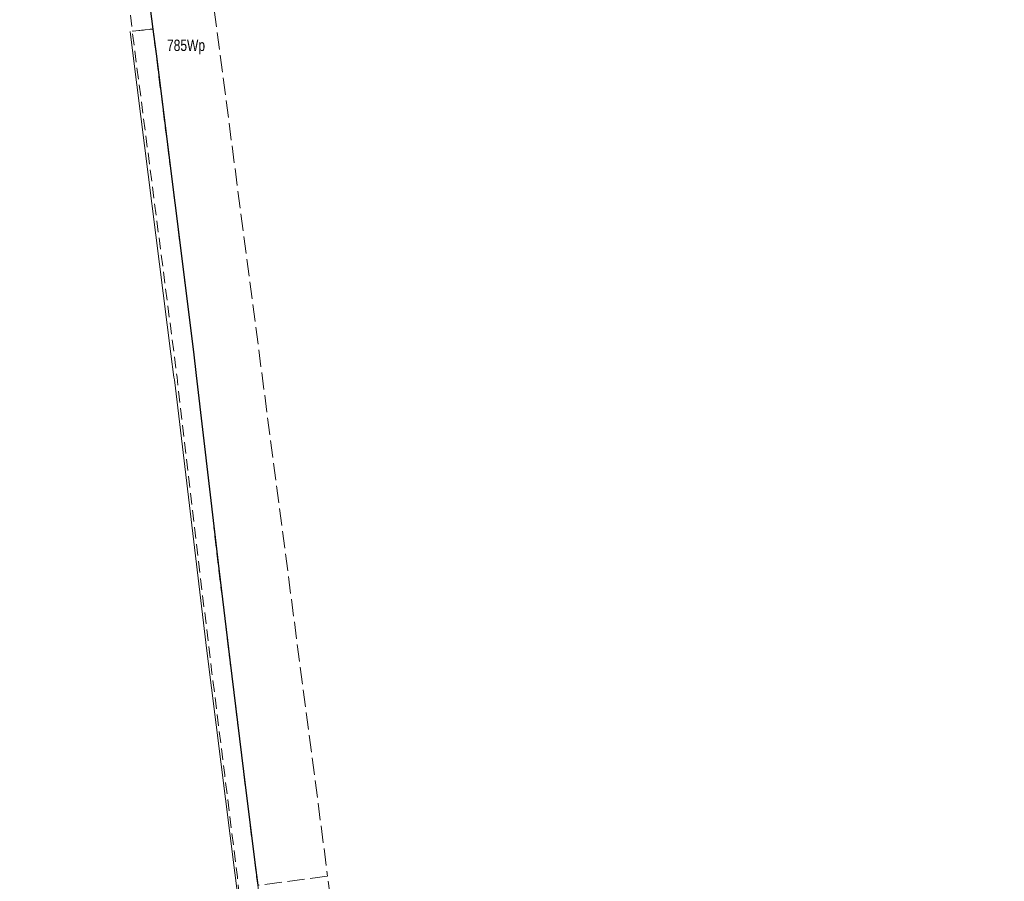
# Model space of a CAD drawing. Header units: metres. Extents: x 7428509 to 7430603, y 5527625 to 5529161.
# Tile 18 of 29: x 7430022 to 7430109, y 5527952 to 5528027. Entities that reach past the tile are written whole.
import ezdxf
from ezdxf.enums import TextEntityAlignment as Align

# ---------------------------------------------------------------- set-up
doc = ezdxf.new("R2010")
doc.units = ezdxf.units.M
doc.header["$MEASUREMENT"] = 0
doc.linetypes.add('1.0_0.5', pattern=[1.5, 1, -0.5])
doc.linetypes.add('1.5_0.5', pattern=[2, 1.5, -0.5])
for name, color, linetype in [('210-oznaczenie konturu użytku gruntowego', 7, 'CONTINUOUS'), ('211-numer działki ewidencyjnej', 7, 'CONTINUOUS'), ('bariera ochronna', 7, 'CONTINUOUS'), ('chodnik', 7, 'CONTINUOUS'), ('jezdnia', 7, 'CONTINUOUS'), ('krawężnik', 7, 'CONTINUOUS')]:
    doc.layers.add(name, color=color, linetype=linetype)
doc.styles.get("Standard").update_dxf_attribs({"font": 'Working1250', "width": 0.75})
doc.linetypes.add('otkb_500', pattern='A,1.75,0,[16,ksztalty.shx,S=1,R=0,X=0,Y=0],1.75', length=3.5)

msp = doc.modelspace()

# ---------------------------------------------------------------- linework, layer by layer
at = {"layer": 'bariera ochronna', "color": 7, "linetype": 'otkb_500', "lineweight": 18, "flags": 128}
msp.add_lwpolyline([(7430032, 5528026.23), (7430032.26, 5528024.1), (7430035.56, 5527998.03), (7430035.82, 5527995.98), (7430035.9, 5527995.77), (7430038.72, 5527972.06), (7430044.47, 5527926.49)], dxfattribs=at)
at = {"layer": 'chodnik', "color": 7, "linetype": '1.0_0.5', "lineweight": 18, "flags": 128}
msp.add_lwpolyline([(7430022.34, 5528102.55), (7430024.68, 5528097.9), (7430025.65, 5528090), (7430028.32, 5528070.13), (7430030.57, 5528053.28), (7430034, 5528026.44), (7430032.19, 5528026.26), (7430031.55, 5528032.12), (7430030.67, 5528039.04), (7430030.04, 5528044), (7430028.89, 5528052.94), (7430027.97, 5528059.92), (7430026.66, 5528069.84), (7430025.49, 5528078.7), (7430024.04, 5528089.62)], close=True, dxfattribs=at)
for points in [[(7430034, 5528026.44), (7430032.19, 5528026.26)], [(7430032.19, 5528026.26), (7430034, 5528026.44), (7430037.56, 5527998.2), (7430037.79, 5527996.14), (7430038.96, 5527986.19), (7430039.76, 5527979.21), (7430040.73, 5527971.27), (7430041.93, 5527961.49), (7430042.92, 5527953.53), (7430043.18, 5527951.54), (7430043.92, 5527945.61), (7430044.65, 5527939.65), (7430045.39, 5527933.85), (7430045.91, 5527929.9), (7430045.98, 5527929.43), (7430046.57, 5527924.94), (7430047.3, 5527919.97), (7430047.88, 5527916.03), (7430048.54, 5527912.07), (7430049.23, 5527908.12), (7430049.72, 5527905.18), (7430050.17, 5527902.71), (7430050.78, 5527899.26), (7430051.36, 5527896.33), (7430051.93, 5527893.41), (7430052.54, 5527890.44), (7430053.18, 5527887.55), (7430053.62, 5527885.57), (7430053.72, 5527885.17), (7430054.32, 5527882.67), (7430055.12, 5527879.82), (7430056.22, 5527875.95), (7430057.58, 5527871.46), (7430058.24, 5527869.51), (7430058.92, 5527867.65), (7430059.99, 5527864.79), (7430060.69, 5527862.91), (7430061.9, 5527860.16), (7430062.3, 5527859.17), (7430063.14, 5527857.42), (7430064.37, 5527854.68), (7430065.45, 5527852.48), (7430066.15, 5527851.12), (7430067.34, 5527848.88), (7430068.84, 5527846.26), (7430070.36, 5527843.74), (7430071.96, 5527841.16), (7430075.68, 5527835.21), (7430077.34, 5527832.69), (7430078.49, 5527831.07), (7430079.67, 5527829.43), (7430081.51, 5527827.03), (7430083.31, 5527824.72), (7430084.11, 5527823.66), (7430084.36, 5527823.22), (7430084.71, 5527822.25), (7430084.84, 5527821.44), (7430084.83, 5527820.78), (7430084.75, 5527819.78), (7430084.62, 5527819.11), (7430084.47, 5527818.55), (7430084.2, 5527817.85), (7430084.04, 5527817.56), (7430083.83, 5527817.26), (7430083.6, 5527816.96), (7430083.11, 5527816.47), (7430082.62, 5527816.11), (7430081.73, 5527815.55), (7430081.12, 5527815.26), (7430080.37, 5527815.2), (7430079.64, 5527815.26), (7430073.7, 5527816.23), (7430050.63, 5527820.08), (7430042.585, 5527821.432)], [(7430041.961, 5527823.313), (7430043.82, 5527823), (7430043.96, 5527823.93), (7430045.59, 5527823.65), (7430045.48, 5527822.69), (7430051.07, 5527821.83), (7430073.83, 5527818.04), (7430079.75, 5527817.07), (7430080.21, 5527816.98), (7430080.94, 5527817.1), (7430081.51, 5527817.4), (7430082.05, 5527817.77), (7430082.51, 5527818.3), (7430082.79, 5527818.86), (7430083.18, 5527820.86), (7430083.14, 5527821.38), (7430083.07, 5527821.88), (7430082.94, 5527822.35), (7430080, 5527826.26), (7430078.24, 5527828.63), (7430077.02, 5527830.25), (7430076.46, 5527831.07), (7430074.93, 5527833.4), (7430069.97, 5527841.16), (7430068.38, 5527843.7), (7430067.39, 5527845.4), (7430064.96, 5527849.75), (7430063.91, 5527851.73), (7430062.73, 5527854.19), (7430061.51, 5527856.76), (7430060.61, 5527858.73), (7430060.24, 5527859.66), (7430059.46, 5527861.53), (7430058.67, 5527863.23), (7430057.87, 5527865.49), (7430056.95, 5527868.01), (7430056.2, 5527870.12), (7430055.08, 5527873.71), (7430054.55, 5527875.68), (7430053.68, 5527878.51), (7430053.2, 5527880.7), (7430052.61, 5527882.82), (7430052.03, 5527885.3), (7430051.14, 5527889.16), (7430050.49, 5527892.12), (7430049.74, 5527896.02), (7430049.05, 5527899.46), (7430048.15, 5527904.44), (7430047.73, 5527907), (7430047.1, 5527910.63), (7430046.57, 5527913.9), (7430045.83, 5527918.56), (7430044.67, 5527926.45), (7430044.32, 5527929.12), (7430043.78, 5527933.41), (7430042.64, 5527940.31), (7430042.59, 5527942.31), (7430041.45, 5527951.55), (7430041.39, 5527952.27), (7430040.28, 5527961.2), (7430039.17, 5527970.12), (7430037.97, 5527980.04), (7430036.92, 5527989.03), (7430036.11, 5527995.98), (7430032.19, 5528026.26)]]:
    msp.add_lwpolyline(points, dxfattribs=at)
at = {"layer": 'jezdnia', "color": 7, "linetype": '1.5_0.5', "lineweight": 18, "flags": 128}
msp.add_lwpolyline([(7430030.023, 5528099.519), (7430049.29, 5527952.34)], dxfattribs=at)
msp.add_lwpolyline([(7430107.57, 5527800.55), (7430084.36, 5527823.22), (7430084.11, 5527823.66), (7430083.31, 5527824.72), (7430081.51, 5527827.03), (7430079.67, 5527829.43), (7430078.49, 5527831.07), (7430077.34, 5527832.69), (7430075.68, 5527835.21), (7430071.96, 5527841.16), (7430070.36, 5527843.74), (7430068.84, 5527846.26), (7430067.34, 5527848.88), (7430066.15, 5527851.12), (7430065.45, 5527852.48), (7430064.37, 5527854.68), (7430063.14, 5527857.42), (7430062.3, 5527859.17), (7430061.9, 5527860.16), (7430060.69, 5527862.91), (7430059.99, 5527864.79), (7430058.92, 5527867.65), (7430058.24, 5527869.51), (7430057.58, 5527871.46), (7430056.22, 5527875.95), (7430055.12, 5527879.82), (7430054.32, 5527882.67), (7430053.72, 5527885.17), (7430053.62, 5527885.57), (7430053.18, 5527887.55), (7430052.54, 5527890.44), (7430051.93, 5527893.41), (7430051.36, 5527896.33), (7430050.78, 5527899.26), (7430050.17, 5527902.71), (7430049.72, 5527905.18), (7430049.23, 5527908.12), (7430048.54, 5527912.07), (7430047.88, 5527916.03), (7430047.3, 5527919.97), (7430046.57, 5527924.94), (7430045.98, 5527929.43), (7430045.91, 5527929.9), (7430045.39, 5527933.85), (7430044.65, 5527939.65), (7430043.92, 5527945.61), (7430043.18, 5527951.54), (7430049.29, 5527952.34), (7430052.08, 5527930.12), (7430056.32, 5527903.31), (7430057.82, 5527895.02), (7430059.62, 5527886.51), (7430063.67, 5527872.63), (7430068.18, 5527861.13), (7430074.19, 5527849.12), (7430080.95, 5527838.32), (7430087.82, 5527829.03), (7430097.62, 5527818.14), (7430108.51, 5527808.26)], close=True, dxfattribs=at)
at = {"layer": 'krawężnik', "color": 7, "linetype": 'Continuous', "lineweight": 25, "flags": 128}
for points in [[(7430030.57, 5528053.28), (7430032.07, 5528041.33), (7430034, 5528026.44)], [(7430034, 5528026.44), (7430034.29, 5528024.28), (7430037.56, 5527998.2), (7430037.79, 5527996.14), (7430038.96, 5527986.19), (7430039.76, 5527979.21), (7430040.73, 5527971.27), (7430041.93, 5527961.49), (7430042.92, 5527953.53), (7430043.18, 5527951.54)]]:
    msp.add_lwpolyline(points, dxfattribs=at)

# ---------------------------------------------------------------- texts
at = {"layer": '210-oznaczenie konturu użytku gruntowego', "color": 3, "linetype": 'Continuous', "lineweight": 18, "width": 0.79}
msp.add_text('Wp', height=1, dxfattribs=at).set_placement((7430036.98, 5528024.52))
at = {"layer": '211-numer działki ewidencyjnej', "color": 7, "linetype": 'Continuous', "lineweight": 18, "width": 0.79}
msp.add_text('785', height=1, dxfattribs=at).set_placement((7430036.99, 5528024.52), align=Align.RIGHT)

doc.saveas('drawing.dxf')
